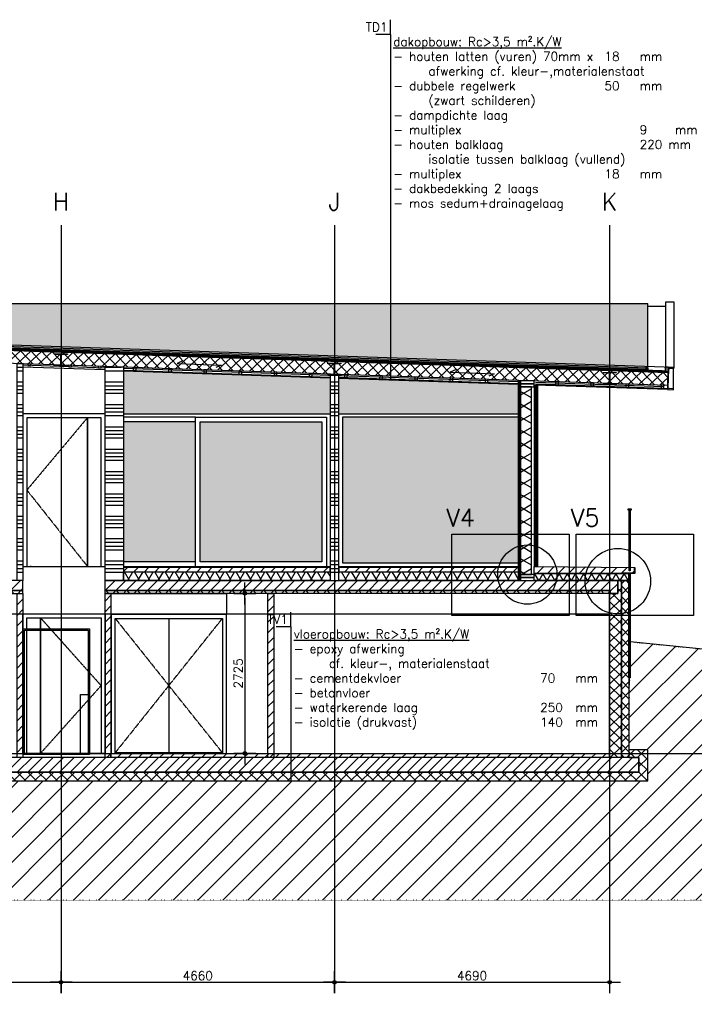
# Model space of a CAD drawing. Header units: millimetres. Extents: x -196137 to 115258, y -76805 to 9942.
# Tile 22 of 56: x 5657 to 17156, y -49082 to -32309. Entities that reach past the tile are written whole.
import ezdxf

# ---------------------------------------------------------------- set-up
doc = ezdxf.new("R2010")
doc.units = ezdxf.units.MM
doc.header["$LTSCALE"] = 0.5
doc.header["$PDMODE"] = 3
doc.header["$PDSIZE"] = 100
for name, pattern in [('ACAD_ISO07W100', [3, 0, -3]), ('CENTER2', [28.575, 19.05, -3.175, 3.175, -3.175]), ('HIDDEN2', [4.7625, 3.175, -1.5875])]:
    doc.linetypes.add(name, pattern=pattern)
for name, color, linetype in [('arc. 253', 253, 'Continuous'), ('arc. 254', 254, 'Continuous'), ('arc. 9', 9, 'Continuous'), ('arc. maaiveld', 12, 'Continuous'), ('detailaanduiding', 4, 'Continuous'), ('inrichting terrein', 7, 'ACAD_ISO07W100'), ('maat 1.5mm', 210, 'Continuous'), ('pen 0.05mm', 7, 'Continuous'), ('pen 0.10mm', 6, 'Continuous'), ('pen 0.15mm', 1, 'Continuous'), ('pen 0.20mm', 2, 'Continuous'), ('pen 0.30mm', 3, 'Continuous'), ('stramien', 9, 'CENTER2'), ('tekst 1.5mm', 210, 'Continuous'), ('tekst 3.0mm', 200, 'Continuous'), ('tekstblocks', 6, 'Continuous')]:
    doc.layers.add(name, color=color, linetype=linetype)
doc.layers.add('hulplijn', color=140, linetype='Continuous', plot=False)
doc.styles.add('1.5mm tekst', font='romans.shx', dxfattribs={"height": 1.5})
doc.styles.add('3.0mm tekst', font='romans.shx', dxfattribs={"height": 3})
doc.dimstyles.new('1.5mm maat', dxfattribs={"dimscale": 0, "dimtxt": 1.5, "dimasz": 0.75, "dimexe": 1.25, "dimexo": 0.625, "dimgap": 0.375, "dimtad": 1, "dimdec": 0, "dimtxsty": '1.5mm tekst', "dimblk": 'dot maatlijn-GVA', "dimcen": 2.5, "dimse1": 1, "dimse2": 1, "dimclrd": 7, "dimclrt": 256, "dimadec": 0, "dimazin": 0, "dimtfac": 1, "dimtdec": 0, "dimtmove": 0, "dimatfit": 3, "dimfxl": 1, "dimarcsym": 0})
pattern_1 = [(45, (-1501.06, 0), (-89.80256, 89.80256), [])]
pattern_2 = [(45, (-1501.06, 0), (-89.80256, 89.80256), []), (135, (-1501.06, 0), (-89.80256, -89.80256), [])]
pattern_3 = [(0, (-1501.06, 0), (9e-14, 381), []), (0, (-1437.56, -63.5), (9e-14, 381), []), (0, (-1374.06, -127), (9e-14, 381), []), (0, (-1310.56, -190.5), (9e-14, 381), [])]
pattern_4 = [(45, (-1501.06, 10), (-89.80256, 89.80256), [])]

# ---------------------------------------------------------------- blocks, each defined once
blk = doc.blocks.new('*U181')
at = {"layer": 'arc. 9'}
h = blk.add_hatch(dxfattribs=at)
h.set_pattern_fill('_USER', color=256, scale=149.952496, angle=59.9971, style=0, pattern_type=0)
h.set_pattern_definition([(59.997, (2841.43, 149.97), (-129.859, 74.983), [])])
h.paths.add_polyline_path([(0, 0), (0, 150), (3520, 150), (3520, 0)])
h = blk.add_hatch(dxfattribs=at)
h.set_pattern_fill('_USER', color=256, scale=149.952496, angle=119.9971, style=0, pattern_type=0)
h.set_pattern_definition([(119.997, (2841.43, 149.97), (-129.8664, -74.97), [])])
h.paths.add_polyline_path([(0, 0), (0, 150), (3520, 150), (3520, 0)])
at = {"layer": 'pen 0.10mm'}
blk.add_lwpolyline([(0, 0), (0, 150), (3520, 150), (3520, 0)], close=True, dxfattribs=at)
blk = doc.blocks.new('*U272')
at = {"layer": 'arc. 9'}
h = blk.add_hatch(dxfattribs=at)
h.set_pattern_fill('_USER', color=256, scale=149.952496, angle=59.9971, style=0, pattern_type=0)
h.set_pattern_definition([(59.997, (2385.43, 149.97), (-129.859, 74.983), [])])
h.paths.add_polyline_path([(0, 0), (0, 150), (3064, 150), (3064, 0)])
h = blk.add_hatch(dxfattribs=at)
h.set_pattern_fill('_USER', color=256, scale=149.952496, angle=119.9971, style=0, pattern_type=0)
h.set_pattern_definition([(119.997, (2385.43, 149.97), (-129.866, -74.97), [])])
h.paths.add_polyline_path([(0, 0), (0, 150), (3064, 150), (3064, 0)])
at = {"layer": 'pen 0.10mm'}
blk.add_lwpolyline([(0, 0), (0, 150), (3064, 150), (3064, 0)], close=True, dxfattribs=at)
blk = doc.blocks.new('aanzicht liftdeur')
at = {"layer": 'pen 0.05mm', "linetype": 'Continuous'}
for q in [(380, 0), (1280, 0)]:
    blk.add_line((1260, 0), q, dxfattribs=at)
at = {"layer": 'pen 0.05mm'}
for points in [[(0, 2375), (1400, 2375), (1400, 0), (0, 0)], [(67, 2308), (1333, 2308), (1333, 0), (67, 0)], [(300, 2308), (1333, 2308), (1333, 0), (300, 0)]]:
    blk.add_lwpolyline(points, close=True, dxfattribs=at)
at = {"layer": 'pen 0.05mm', "linetype": 'Continuous'}
blk.add_lwpolyline([(300, 0), (67, 0), (67, 2308), (300, 2308)], close=True, dxfattribs=at)
at = {"layer": 'pen 0.05mm', "linetype": 'HIDDEN2'}
blk.add_lwpolyline([(300, 2308), (1333, 1154), (300, 0)], dxfattribs=at)
blk = doc.blocks.new('*U184')
at = {"layer": 'arc. 9'}
h = blk.add_hatch(color=256, dxfattribs=at)
edge = h.paths.add_edge_path()
edge.add_line((-110, 0), (-110, -11))
edge.add_line((-110, -11), (-21.5, -11))
edge.add_arc((-21.5, -29), 18, 0, 90, ccw=False)
edge.add_line((-3.5, -29), (-3.5, -181))
edge.add_arc((-21.5, -181), 18, -90, 0, ccw=False)
edge.add_line((-21.5, -199), (-110, -199))
edge.add_line((-110, -199), (-110, -210))
edge.add_line((-110, -210), (110, -210))
edge.add_line((110, -210), (110, -199))
edge.add_line((110, -199), (21.5, -199))
edge.add_arc((21.5, -181), 18, 180, 270, ccw=False)
edge.add_line((3.5, -181), (3.5, -29))
edge.add_arc((21.5, -29), 18, 90, 180, ccw=False)
edge.add_line((21.5, -11), (110, -11))
edge.add_line((110, -11), (110, 0))
edge.add_line((110, 0), (-110, 0))
at = {"layer": 'pen 0.20mm'}
blk.add_lwpolyline([(-110, 0), (-110, -11), (-21.5, -11, -0.4142136), (-3.5, -29), (-3.5, -181, -0.4142136), (-21.5, -199), (-110, -199), (-110, -210), (110, -210), (110, -199), (21.5, -199, -0.4142136), (3.5, -181), (3.5, -29, -0.4142136), (21.5, -11), (110, -11), (110, 0)], format="xyb", close=True, dxfattribs=at)
blk = doc.blocks.new('dot maatlijn-GVA')
at = {"layer": 'maat 1.5mm'}
h = blk.add_hatch(color=7, dxfattribs=at)
edge = h.paths.add_edge_path()
edge.add_arc((0, 0), 0.4, 0, 360)
at = {"layer": 'maat 1.5mm', "color": 7}
for points in [[(0, 2.5), (0, -2.5)], [(-2.5, 0), (2.5, 0)]]:
    blk.add_lwpolyline(points, dxfattribs=at)
blk.add_circle((0, 0), 0.4, dxfattribs=at)
blk = doc.blocks.new('*D201')
at = {"layer": 'defpoints', "color": 0, "transparency": 16777216}
for p in [(8844, -42082), (8844, -44807), (9495, -44807)]:
    blk.add_point(p, dxfattribs=at)
at = {"layer": 'maat 1.5mm', "color": 7, "lineweight": -2, "transparency": 16777216}
blk.add_line((9495, -42157), (9495, -44732), dxfattribs=at)
at = {"layer": 'maat 1.5mm', "color": 7, "lineweight": -2, "transparency": 16777216, "xscale": 75, "yscale": 75, "zscale": 75}
for p, rotation in [((9495, -42082), 90), ((9495, -44807), 270)]:
    blk.add_blockref('dot maatlijn-GVA', p, dxfattribs=dict(at, rotation=rotation))
at = {"layer": 'maat 1.5mm', "transparency": 16777216, "insert": (9382, -43445), "char_height": 150, "attachment_point": 5, "rotation": 90, "style": '1.5mm tekst'}
blk.add_mtext('2725', dxfattribs=at)
blk = doc.blocks.new('*D200')
at = {"layer": 'defpoints', "color": 0, "transparency": 16777216}
for p in [(6276, -39022), (4562, -41622), (6276, -41622)]:
    blk.add_point(p, dxfattribs=at)
at = {"layer": 'maat 1.5mm', "color": 7, "lineweight": -2, "transparency": 16777216}
blk.add_line((4562, -39097), (4562, -41547), dxfattribs=at)
at = {"layer": 'maat 1.5mm', "color": 7, "lineweight": -2, "transparency": 16777216, "xscale": 75, "yscale": 75, "zscale": 75}
for p, rotation in [((4562, -39022), 90), ((4562, -41622), 270)]:
    blk.add_blockref('dot maatlijn-GVA', p, dxfattribs=dict(at, rotation=rotation))
at = {"layer": 'maat 1.5mm', "transparency": 16777216, "insert": (4450, -40322), "char_height": 150, "attachment_point": 5, "rotation": 90, "style": '1.5mm tekst'}
blk.add_mtext('2600', dxfattribs=at)
blk = doc.blocks.new('*D195')
at = {"layer": 'defpoints', "color": 0, "transparency": 16777216}
for p in [(1702, -48707), (6362, -48707), (6362, -48707)]:
    blk.add_point(p, dxfattribs=at)
at = {"layer": 'maat 1.5mm', "color": 7, "lineweight": -2, "transparency": 16777216}
blk.add_line((1777, -48707), (6287, -48707), dxfattribs=at)
at = {"layer": 'maat 1.5mm', "color": 7, "lineweight": -2, "transparency": 16777216, "xscale": 75, "yscale": 75, "zscale": 75, "rotation": 180}
blk.add_blockref('dot maatlijn-GVA', (1702, -48707), dxfattribs=at)
at = {"layer": 'maat 1.5mm', "color": 7, "lineweight": -2, "transparency": 16777216, "xscale": 75, "yscale": 75, "zscale": 75}
blk.add_blockref('dot maatlijn-GVA', (6362, -48707), dxfattribs=at)
at = {"layer": 'maat 1.5mm', "transparency": 16777216, "insert": (4032, -48595), "char_height": 150, "attachment_point": 5, "style": '1.5mm tekst'}
blk.add_mtext('4660', dxfattribs=at)
blk = doc.blocks.new('*D194')
at = {"layer": 'defpoints', "color": 0, "transparency": 16777216}
for p in [(6362, -48707), (11022, -48707), (11022, -49082)]:
    blk.add_point(p, dxfattribs=at)
at = {"layer": 'maat 1.5mm', "color": 7, "lineweight": -2, "transparency": 16777216}
blk.add_line((6437, -48707), (10947, -48707), dxfattribs=at)
at = {"layer": 'maat 1.5mm', "color": 7, "lineweight": -2, "transparency": 16777216, "xscale": 75, "yscale": 75, "zscale": 75, "rotation": 180}
blk.add_blockref('dot maatlijn-GVA', (6362, -48707), dxfattribs=at)
at = {"layer": 'maat 1.5mm', "color": 7, "lineweight": -2, "transparency": 16777216, "xscale": 75, "yscale": 75, "zscale": 75}
blk.add_blockref('dot maatlijn-GVA', (11022, -48707), dxfattribs=at)
at = {"layer": 'maat 1.5mm', "transparency": 16777216, "insert": (8692, -48595), "char_height": 150, "attachment_point": 5, "style": '1.5mm tekst'}
blk.add_mtext('4660', dxfattribs=at)
blk = doc.blocks.new('*D193')
at = {"layer": 'defpoints', "color": 0, "transparency": 16777216}
for p in [(15712, -48707), (15712, -48707), (11022, -49082)]:
    blk.add_point(p, dxfattribs=at)
at = {"layer": 'maat 1.5mm', "color": 7, "lineweight": -2, "transparency": 16777216}
blk.add_line((11097, -48707), (15637, -48707), dxfattribs=at)
at = {"layer": 'maat 1.5mm', "color": 7, "lineweight": -2, "transparency": 16777216, "xscale": 75, "yscale": 75, "zscale": 75, "rotation": 180}
blk.add_blockref('dot maatlijn-GVA', (11022, -48707), dxfattribs=at)
at = {"layer": 'maat 1.5mm', "color": 7, "lineweight": -2, "transparency": 16777216, "xscale": 75, "yscale": 75, "zscale": 75}
blk.add_blockref('dot maatlijn-GVA', (15712, -48707), dxfattribs=at)
at = {"layer": 'maat 1.5mm', "transparency": 16777216, "insert": (13367, -48595), "char_height": 150, "attachment_point": 5, "style": '1.5mm tekst'}
blk.add_mtext('4690', dxfattribs=at)
blk = doc.blocks.new('*U241')
at = {"layer": 'arc. 9'}
h = blk.add_hatch(color=256, dxfattribs=at)
h.dxf.hatch_style = 1
edge = h.paths.add_edge_path()
edge.add_line((14, -345), (14, -35))
edge.add_arc((30, -35), 16, 92.8624, 180, ccw=False)
edge.add_line((29, -19), (94, -16))
edge.add_arc((94, -8), 8, 272.8624, 360)
edge.add_line((102, -8), (102, 0))
edge.add_line((102, 0), (0, 0))
edge.add_line((0, 0), (0, -380))
edge.add_line((0, -380), (102, -380))
edge.add_line((102, -380), (102, -372))
edge.add_arc((94, -372), 8, 360, 447.1376)
edge.add_line((94, -364), (29, -361))
edge.add_arc((30, -345), 16, 180, 267.1376, ccw=False)
at = {"layer": 'pen 0.20mm', "linetype": 'ByBlock'}
blk.add_lwpolyline([(14, -345), (14, -35, -0.399656), (29, -19), (94, -16, 0.399656), (102, -8), (102, 0), (0, 0), (0, -380), (102, -380), (102, -372, 0.399656), (94, -364), (29, -361, -0.399656)], format="xyb", close=True, dxfattribs=at)
blk = doc.blocks.new('opsluitprofiel')
at = {"layer": 'arc. 9'}
h = blk.add_hatch(color=256, dxfattribs=at)
h.dxf.hatch_style = 1
h.paths.add_polyline_path([(0, 30), (0, 25), (1, 25), (1, 30)])
h.paths.add_polyline_path([(35, 40), (40, 40), (40, 39), (35, 39)])
h.paths.add_polyline_path([(20, 40), (25, 40), (25, 39), (20, 39)])
h.paths.add_polyline_path([(5, 40), (10, 40), (10, 39), (5, 39)])
h.paths.add_polyline_path([(0, 0), (0, -5), (1, -5), (1, 0)])
h.paths.add_polyline_path([(0, 15), (0, 10), (1, 10), (1, 15)])
h.paths.add_polyline_path([(116, -4), (121, -4), (121, -5), (116, -5)])
h.paths.add_polyline_path([(101, -4), (106, -4), (106, -5), (101, -5)])
h.paths.add_polyline_path([(86, -4), (91, -4), (91, -5), (86, -5)])
h.paths.add_polyline_path([(71, -4), (76, -4), (76, -5), (71, -5)])
h.paths.add_polyline_path([(56, -4), (61, -4), (61, -5), (56, -5)])
h.paths.add_polyline_path([(41, -4), (46, -4), (46, -5), (41, -5)])
h.paths.add_polyline_path([(26, -4), (31, -4), (31, -5), (26, -5)])
h.paths.add_polyline_path([(11, -4), (16, -4), (16, -5), (11, -5)])
at = {"layer": 'pen 0.05mm'}
blk.add_lwpolyline([(40, 40), (0, 40), (0, -5), (121, -5), (121, -4), (1, -4), (1, 39), (40, 39)], close=True, dxfattribs=at)
at = {"layer": 'pen 0.10mm'}
for points in [[(0, 30), (0, 25), (1, 25), (1, 30)], [(0, 15), (0, 10), (1, 10), (1, 15)], [(0, 0), (0, -5), (1, -5), (1, 0)], [(5, 40), (10, 40), (10, 39), (5, 39)], [(20, 40), (25, 40), (25, 39), (20, 39)], [(35, 40), (40, 40), (40, 39), (35, 39)], [(11, -4), (16, -4), (16, -5), (11, -5)], [(26, -4), (31, -4), (31, -5), (26, -5)], [(41, -4), (46, -4), (46, -5), (41, -5)], [(56, -4), (61, -4), (61, -5), (56, -5)], [(71, -4), (76, -4), (76, -5), (71, -5)], [(86, -4), (91, -4), (91, -5), (86, -5)], [(101, -4), (106, -4), (106, -5), (101, -5)], [(116, -4), (121, -4), (121, -5), (116, -5)]]:
    blk.add_lwpolyline(points, close=True, dxfattribs=at)
blk = doc.blocks.new('TV01')
at = {"layer": 'hulplijn'}
for points in [[(0, 0), (0, 2.5)], [(0, 0), (-2.5, 0)]]:
    blk.add_lwpolyline(points, dxfattribs=at)
at = {"layer": 'hulplijn', "insert": (-0.5, 0.5), "char_height": 1.5, "attachment_point": 9, "style": '1.5mm tekst'}
blk.add_mtext_dynamic_manual_height_columns('TV1', width=6266.3931, gutter_width=500, heights=[0], dxfattribs=at)
at = {"layer": 'tekst 1.5mm', "insert": (0.5, -0.5), "char_height": 1.5, "width": 59.9125, "attachment_point": 1, "style": '1.5mm tekst'}
blk.add_mtext('{\\Lvloeropbouw: Rc>3,5 m².K/W\\P}- epoxy afwerking\\P^Icf. kleur-, materialenstaat\\P- cementdekvloer^I^I^I^I70^Imm\\P- betonvloer\\P- waterkerende laag^I^I^I^I250^Imm\\P- isolatie (drukvast)^I^I^I^I140^Imm', dxfattribs=at)
blk = doc.blocks.new('TD01')
at = {"layer": 'hulplijn'}
for points in [[(0, 0), (0, 2.5)], [(0, 0), (-2.5, 0)]]:
    blk.add_lwpolyline(points, dxfattribs=at)
at = {"layer": 'hulplijn', "insert": (-0.5, 0.5), "char_height": 1.5, "attachment_point": 9, "style": '1.5mm tekst'}
blk.add_mtext_dynamic_manual_height_columns('TD1', width=6266.3931, gutter_width=500, heights=[0], dxfattribs=at)
at = {"layer": 'tekst 1.5mm', "insert": (0.5, -0.5), "char_height": 1.5, "width": 59.9125, "attachment_point": 1, "style": '1.5mm tekst'}
blk.add_mtext('{\\Ldakopbouw: Rc>3,5 m².K/W\\P}- houten latten (vuren) 70mm x^I18^Imm\\P^Iafwerking cf. kleur-,materialenstaat\\P- dubbele regelwerk ^I^I^I50^Imm^I\\P^I(zwart schilderen)\\P- dampdichte laag\\P- multiplex ^I^I^I^I^I9^Imm\\P- houten balklaag ^I^I^I^I220 mm\\P^Iisolatie tussen balklaag (vullend) \\P- multiplex^I^I^I^I^I18^Imm\\P- dakbedekking 2 laags\\P- mos sedum+drainagelaag', dxfattribs=at)
blk = doc.blocks.new('*U275')
at = {"layer": 'arc. 9'}
h = blk.add_hatch(dxfattribs=at)
h.set_pattern_fill('_USER', color=256, scale=189.939825, angle=59.9971, style=0, pattern_type=0)
h.set_pattern_definition([(59.997, (2339.4, 189.96), (-164.488, 94.978), [])])
h.paths.add_polyline_path([(0, 0), (0, 190), (3199, 190), (3199, 0)])
h = blk.add_hatch(dxfattribs=at)
h.set_pattern_fill('_USER', color=256, scale=189.939825, angle=119.9971, style=0, pattern_type=0)
h.set_pattern_definition([(119.997, (2339.4, 189.96), (-164.497, -94.962), [])])
h.paths.add_polyline_path([(0, 0), (0, 190), (3199, 190), (3199, 0)])
at = {"layer": 'pen 0.10mm'}
blk.add_lwpolyline([(0, 0), (0, 190), (3199, 190), (3199, 0)], close=True, dxfattribs=at)
blk = doc.blocks.new('*U271')
at = {"layer": 'pen 0.05mm'}
blk.add_lwpolyline([(0, -303), (40, -303), (40, 2781), (0, 2781)], close=True, dxfattribs=at)
at = {"layer": 'pen 0.10mm'}
blk.add_lwpolyline([(12, -303), (15, -303), (15, 2781), (12, 2781)], close=True, dxfattribs=at)
blk = doc.blocks.new('aanzicht-liftdeur-verd')
at = {"layer": 'pen 0.05mm', "linetype": 'Continuous'}
for q in [(120, 0), (1020, 0)]:
    blk.add_line((140, 0), q, dxfattribs=at)
at = {"layer": 'pen 0.05mm'}
for points in [[(1400, 2600), (0, 2600), (0, 0), (1400, 0)], [(1100, 2533), (67, 2533), (67, 0), (1100, 0)], [(1333, 2533), (67, 2533), (67, 0), (1333, 0)]]:
    blk.add_lwpolyline(points, close=True, dxfattribs=at)
at = {"layer": 'pen 0.05mm', "linetype": 'HIDDEN2'}
blk.add_lwpolyline([(1100, 2533), (67, 1300), (1100, 0)], dxfattribs=at)
at = {"layer": 'pen 0.05mm', "linetype": 'Continuous'}
blk.add_lwpolyline([(1100, 0), (1333, 0), (1333, 2533), (1100, 2533)], close=True, dxfattribs=at)
blk = doc.blocks.new('*U282')
at = {"layer": 'arc. 9'}
h = blk.add_hatch(dxfattribs=at)
h.set_pattern_fill('_USER', color=256, scale=119.961997, angle=59.9971, style=0, pattern_type=0)
h.set_pattern_definition([(59.997, (1072.14, 119.97), (-103.887, 59.986), [])])
h.paths.add_polyline_path([(0, 0), (0, 120), (1615, 120), (1615, 0)])
h = blk.add_hatch(dxfattribs=at)
h.set_pattern_fill('_USER', color=256, scale=119.961997, angle=119.9971, style=0, pattern_type=0)
h.set_pattern_definition([(119.997, (1072.14, 119.97), (-103.893, -59.976), [])])
h.paths.add_polyline_path([(0, 0), (0, 120), (1615, 120), (1615, 0)])
at = {"layer": 'pen 0.10mm'}
blk.add_lwpolyline([(0, 0), (0, 120), (1615, 120), (1615, 0)], close=True, dxfattribs=at)

msp = doc.modelspace()

# ---------------------------------------------------------------- hatches: boundary and pattern name
at = {"layer": 'arc. 253'}
h = msp.add_hatch(color=256, dxfattribs=at)
h.dxf.hatch_style = 1
h.paths.add_polyline_path([(16362.5, -38240), (16362.5, -37145.2), (-16238.1, -37145.2)])
at = {"layer": 'arc. 254'}
h = msp.add_hatch(color=256, dxfattribs=at)
h.dxf.hatch_style = 1
h.paths.add_polyline_path([(10947.1, -38415.4), (7427.1, -38297.2), (7427.1, -39022.1), (10947.1, -39022.1)])
h = msp.add_hatch(color=256, dxfattribs=at)
h.dxf.hatch_style = 1
h.paths.add_polyline_path([(11097.1, -38420.4), (11097.1, -39022.1), (14161.1, -39022.1), (14161.1, -38523.3)])
h = msp.add_hatch(color=256, dxfattribs=at)
h.dxf.hatch_style = 1
h.paths.add_polyline_path([(8652.1, -39162.1), (7427.1, -39162.1), (7427.1, -41542.1), (8652.1, -41542.1)])
h = msp.add_hatch(color=256, dxfattribs=at)
h.dxf.hatch_style = 1
h.paths.add_polyline_path([(8732.1, -41542.1), (10807.1, -41542.1), (10807.1, -39162.1), (8732.1, -39162.1)])
h = msp.add_hatch(color=256, dxfattribs=at)
h.dxf.hatch_style = 1
h.paths.add_polyline_path([(11157.1, -39082.1), (11157.1, -41562.1), (14161.1, -41562.1), (14161.1, -39082.1)])
at = {"layer": 'arc. 9'}
h = msp.add_hatch(dxfattribs=at)
h.set_pattern_fill('ANSI37', color=256, scale=2, angle=-1.92356)
h.set_pattern_definition([(43.076436, (-54767.101, 15830.603), (-4.33688123, 4.63831447), []), (133.076436, (-54767.101, 15830.603), (-4.63831447, -4.33688123), [])])
h.paths.add_polyline_path([(16361.5, -38270), (-16238.1, -37175.2), (-16238.1, -37185.2), (16361.1, -38280)])
h = msp.add_hatch(dxfattribs=at)
h.set_pattern_fill('ANSI37', color=256, scale=40, angle=-1.92356)
h.set_pattern_definition([(43.07644, (69821.02, 2040.05), (-86.73762, 92.76629), []), (133.07644, (69821.02, 2040.05), (-92.76629, -86.73762), [])])
h.paths.add_polyline_path([(16699.8, -38539.5), (-16237.6, -37433.3), (-16238, -37213.2), (16707.1, -38319.7)])
h = msp.add_hatch(dxfattribs=at)
h.set_pattern_fill('ANSI34', color=256, scale=20, angle=315, style=0)
h.set_pattern_definition(pattern_3)
h.paths.add_polyline_path([(5612.1, -38167.2), (5712.1, -38170.5), (5712.1, -41862.1), (5612.1, -41862.1)])
h = msp.add_hatch(dxfattribs=at)
h.set_pattern_fill('ANSI34', color=256, scale=20, angle=315, style=0)
h.set_pattern_definition(pattern_3)
h.paths.add_polyline_path([(7112.1, -38217.5), (7427.1, -38228.1), (7427.1, -41862.1), (7112.1, -41862.1)])
h = msp.add_hatch(dxfattribs=at)
h.set_pattern_fill('ANSI34', color=256, scale=20, angle=315, style=0)
h.set_pattern_definition(pattern_3)
h.paths.add_polyline_path([(10947.1, -41862.1), (11097.1, -41862.1), (11097.1, -38368.7), (10947.1, -38368.7)])
h = msp.add_hatch(dxfattribs=at)
h.set_pattern_fill('ANSI31', color=256, scale=40)
h.set_pattern_definition(pattern_4)
h.paths.add_polyline_path([(7427.1, -41712.1), (10947.1, -41712.1), (10947.1, -41642.1), (7427.1, -41642.1)])
h = msp.add_hatch(dxfattribs=at)
h.set_pattern_fill('ANSI31', color=256, scale=40)
h.set_pattern_definition(pattern_4)
h.paths.add_polyline_path([(11097.1, -41712.1), (14161.1, -41712.1), (14161.1, -41642.1), (11097.1, -41642.1)])
h = msp.add_hatch(dxfattribs=at)
h.set_pattern_fill('ANSI31', color=256, scale=40)
h.paths.add_polyline_path([(16142.1, -41742.1), (14427.1, -41742.1), (14427.1, -41622.1), (16142.1, -41642.1)])
h = msp.add_hatch(dxfattribs=at)
h.set_pattern_fill('ANSI37', color=256, scale=40)
h.paths.add_polyline_path([(16042.1, -44747.1), (16042.1, -44877.1), (16212.1, -44877.1), (16212.1, -45127.1), (7411.1, -45127.1), (5411.1, -45127.1), (-26787.9, -45127.1), (-26787.9, -44877.1), (-26487.9, -44877.1), (-26487.9, -41912.1), (-26487.9, -41862.1), (-26617.9, -41862.1), (-26617.9, -44727.1), (-26937.9, -44727.1), (-26937.9, -45277.1), (5291.1, -45277.1), (7531.1, -45277.1), (16362.1, -45277.1), (16362.1, -44747.1)])
h = msp.add_hatch(dxfattribs=at)
h.set_pattern_fill('ANSI31', color=256, scale=40)
h.set_pattern_definition(pattern_1)
h.paths.add_polyline_path([(-26427.9, -42082.1), (-26297.9, -42082.1), (-26297.9, -42032.1), (5712.1, -42032.1), (5712.1, -41862.1), (-26427.9, -41862.1)])
h = msp.add_hatch(dxfattribs=at)
h.set_pattern_fill('ANSI31', color=256, scale=40)
h.set_pattern_definition(pattern_1)
h.paths.add_polyline_path([(15852.1, -42082.1), (15722.1, -42082.1), (15722.1, -42032.1), (7112.1, -42032.1), (7112.1, -41862.1), (15852.1, -41862.1)])
h = msp.add_hatch(dxfattribs=at)
h.set_pattern_fill('ANSI37', color=256, scale=40)
h.set_pattern_definition([(45, (-48419.87, 0), (-89.80256, 89.80256), []), (135, (-48419.87, 0), (-89.80256, -89.80256), [])])
h.paths.add_polyline_path([(15912.1, -44877.1), (15712.1, -44877.1), (15712.1, -42082.1), (15852.1, -42082.1), (15852.1, -41862.1), (15912.1, -41862.1)])
h = msp.add_hatch(dxfattribs=at)
h.set_pattern_fill('ANSI37', color=256, scale=40)
h.paths.add_polyline_path([(15912.1, -41862.1), (16042.1, -41862.1), (16042.1, -44877.1), (15912.1, -44877.1)])
h = msp.add_hatch(dxfattribs=at)
h.set_pattern_fill('ANSI37', color=256, scale=40)
h.set_pattern_definition(pattern_2)
h.paths.add_polyline_path([(-26297.9, -42082.1), (5712.1, -42082.1), (5712.1, -42032.1), (-26297.9, -42032.1)])
h = msp.add_hatch(dxfattribs=at)
h.set_pattern_fill('ANSI31', color=256, scale=40, style=0)
h.set_pattern_definition(pattern_1)
h.paths.add_polyline_path([(5612.1, -42082.1), (5712.1, -42082.1), (5712.1, -44877.1), (5612.1, -44877.1)])
h = msp.add_hatch(dxfattribs=at)
h.set_pattern_fill('ANSI37', color=256, scale=40)
h.set_pattern_definition(pattern_2)
h.paths.add_polyline_path([(15722.1, -42082.1), (7112.1, -42082.1), (7112.1, -42032.1), (15722.1, -42032.1)])
h = msp.add_hatch(dxfattribs=at)
h.set_pattern_fill('ANSI31', color=256, scale=40, style=0)
h.set_pattern_definition(pattern_1)
h.paths.add_polyline_path([(7112.1, -42082.1), (7212.1, -42082.1), (7212.1, -44877.1), (7112.1, -44877.1)])
h = msp.add_hatch(dxfattribs=at)
h.set_pattern_fill('ANSI31', color=256, scale=40, style=0)
h.set_pattern_definition([(45, (1273.94, 0), (-89.80256, 89.80256), [])])
h.paths.add_polyline_path([(9887.1, -42082.1), (9987.1, -42082.1), (9987.1, -44877.1), (9887.1, -44877.1)])
h = msp.add_hatch(dxfattribs=at)
h.set_pattern_fill('ANSI31', color=256, scale=40)
h.set_pattern_definition([(45, (-1501.06, 20), (-89.80256, 89.80256), [])])
h.paths.add_polyline_path([(16212.1, -44877.1), (5712.1, -44877.1), (5711.1, -44877.1), (-26787.9, -44877.1), (-26787.9, -45127.1), (5411.1, -45127.1), (7411.1, -45127.1), (16212.1, -45127.1)])
h = msp.add_hatch(dxfattribs=at)
h.set_pattern_fill('ANSI31', color=256, scale=40)
h.set_pattern_definition(pattern_1)
h.paths.add_polyline_path([(7212.1, -44807.1), (15712.1, -44807.1), (15712.1, -44877.1), (7212.1, -44877.1)])
at = {"layer": 'arc. maaiveld'}
h = msp.add_hatch(color=256, dxfattribs=at)
h.dxf.hatch_style = 1
h.paths.add_polyline_path([(16361.5, -38270), (-16238.1, -37175.2), (-16238.2, -37145.1), (16362.5, -38240)])
at = {"layer": 'inrichting terrein', "ltscale": 0.5}
h = msp.add_hatch(dxfattribs=at)
h.set_pattern_fill('_USER', color=256, scale=300, angle=45, style=0, pattern_type=0)
h.set_pattern_definition([(45, (0, 0), (-212.132, 212.132), [])])
h.paths.add_polyline_path([(-38256.8, -43957.1), (-36767, -43957.1), (-35737.9, -43977.1), (-31262.9, -42994), (-26787.9, -42050.9), (-26787.9, -41652.1), (-26637.9, -41652.1), (-26737.9, -44727.1), (-26937.9, -44727.1), (-26937.9, -45277.1), (16362.1, -45277.1), (16362.1, -44747.1), (16042.1, -44747.1), (16062.1, -42907), (23981.1, -43707.1), (23981.1, -47307.1), (-38256.8, -47307.1)])

# ---------------------------------------------------------------- linework, layer by layer
at = {"layer": 'arc. maaiveld'}
msp.add_lwpolyline([(16361.5, -38270), (-16238.1, -37175.2), (-16238.2, -37145.1), (16362.5, -38240)], close=True, dxfattribs=at)
at = {"layer": 'detailaanduiding'}
for points in [[(13020.2, -41072.7), (15020.2, -41072.7), (15020.2, -42457.7), (13020.2, -42457.7)], [(15143.7, -41072.7), (17143.7, -41072.7), (17143.7, -42457.7), (15143.7, -42457.7)]]:
    msp.add_lwpolyline(points, close=True, dxfattribs=at)
at = {"layer": 'hulplijn'}
msp.add_line((9114.1, -44797.1), (7284.1, -44797.1), dxfattribs=at)
msp.add_lwpolyline([(16812.1, -38232.1), (-16238.2, -37122.1), (-27387.9, -37537.1)], dxfattribs=at)
for centre, radius in [((14309.6, -41762.1), 505.2), ((15852.1, -41874.6), 557.8)]:
    msp.add_circle(centre, radius, dxfattribs=at)
at = {"layer": 'inrichting terrein'}
msp.add_lwpolyline([(-38256.8, -43957.1), (-36767, -43957.1), (-35737.9, -43977.1), (-31262.9, -42994), (-26787.9, -42050.9), (-26787.9, -41652.1), (-26637.9, -41652.1), (-26737.9, -44727.1), (-26937.9, -44727.1), (-26937.9, -45277.1), (16362.1, -45277.1), (16362.1, -44747.1), (16042.1, -44747.1), (16062.1, -42907), (23981.1, -43707.1), (23981.1, -47307.1), (-38256.8, -47307.1)], close=True, dxfattribs=at)
at = {"layer": 'pen 0.05mm'}
for p, q in [((-16238.1, -37145.2), (16362.5, -37145.2)), ((16362.5, -38240), (16362.5, -37145.2)), ((16362.5, -37187.1), (16662.1, -37187.1)), ((16799.4, -38611.9), (16799.4, -38247.8)), ((11097.1, -39022.1), (14161.1, -39022.1)), ((8652.1, -39082.1), (7427.1, -39082.1)), ((8652.1, -39162.1), (7427.1, -39162.1)), ((8652.1, -41542.1), (7427.1, -41542.1)), ((8199.1, -42507.1), (8199.1, -44797.1))]:
    msp.add_line(p, q, dxfattribs=at)
at = {"layer": 'pen 0.05mm', "linetype": 'HIDDEN2'}
msp.add_line((-20597.9, -42432.1), (15712.1, -42432.1), dxfattribs=at)
at = {"layer": 'pen 0.05mm'}
for points in [[(16812.1, -38232.1), (16812.1, -37122.1), (16662.1, -37122.1), (16662.1, -38227.1)], [(5712.1, -38220.5), (7112.1, -38267.6)], [(10947.1, -38371.3), (7427.1, -38253.1)], [(7427.1, -38278.1), (10947.1, -38396.4)], [(14161.1, -38479.3), (11097.1, -38376.4)], [(11097.1, -38401.4), (14161.1, -38504.3)], [(14447.1, -38513.9), (16637.3, -38587.5), (16638.1, -38562.5), (14447.1, -38488.9)], [(7427.1, -39022.1), (10947.1, -39022.1)], [(8652.1, -41622.1), (8652.1, -39082.1), (10887.1, -39082.1), (10887.1, -41622.1), (10887.1, -41622.1)], [(8732.1, -41542.1), (8732.1, -39162.1), (10807.1, -39162.1), (10807.1, -41542.1), (8732.1, -41542.1)], [(14161.1, -39082.1), (11157.1, -39082.1), (11157.1, -41562.1), (14161.1, -41562.1)]]:
    msp.add_lwpolyline(points, dxfattribs=at)
for points in [[(14174.1, -41862.1), (14161.1, -41862.1), (14161.1, -38463.2), (14174.1, -38463.2)], [(14427.1, -41622.1), (14447.1, -41622.1), (14447.1, -38538.3), (14427.1, -38538.3)], [(7217.1, -42082.1), (9181.1, -42082.1), (9181.1, -42440.1), (7217.1, -42440.1)], [(9181.1, -44807.1), (9181.1, -42440.1), (7217.1, -42440.1), (7217.1, -44807.1), (7284.1, -44807.1), (7284.1, -42507.1), (9114.1, -42507.1), (9114.1, -44807.1)]]:
    msp.add_lwpolyline(points, close=True, dxfattribs=at)
at = {"layer": 'pen 0.05mm', "linetype": 'HIDDEN2'}
for points in [[(7284.1, -42507.1), (8199.1, -43652.1), (7284.1, -44797.1)], [(9114.1, -44797.1), (8199.1, -43652.1), (9114.1, -42507.1)]]:
    msp.add_lwpolyline(points, dxfattribs=at)
at = {"layer": 'pen 0.10mm', "linetype": 'HIDDEN2'}
for p, q in [((7427.1, -41622.1), (10947.1, -41622.1)), ((11097.1, -41622.1), (14161.1, -41622.1))]:
    msp.add_line(p, q, dxfattribs=at)
at = {"layer": 'pen 0.10mm'}
for points in [[(16699.8, -38539.5), (-16237.6, -37433.3), (-16238, -37213.2), (16707.1, -38319.7)], [(15912.1, -41862.1), (16042.1, -41862.1), (16042.1, -44877.1), (15912.1, -44877.1)]]:
    msp.add_lwpolyline(points, close=True, dxfattribs=at)
msp.add_lwpolyline([(5291.1, -45277.1), (7531.1, -45277.1), (7531.1, -45277.1), (16362.1, -45277.1), (16362.1, -44747.1), (16042.1, -44747.1), (16042.1, -44747.1), (16042.1, -44747.1), (16042.1, -44877.1), (16212.1, -44877.1), (16212.1, -45127.1), (7411.1, -45127.1), (7411.1, -45127.1), (5411.1, -45127.1)], dxfattribs=at)
at = {"layer": 'pen 0.15mm'}
for points in [[(16361.5, -38270), (-16238.1, -37175.2), (-16238.1, -37185.2), (16361.1, -38280)], [(16707.1, -38319.7), (-16238, -37213.2), (-16238.1, -37195.2), (16707.7, -38301.7)], [(5845.1, -38175), (5796.7, -38173.4), (5795.9, -38198.3), (5844.2, -38200)], [(6541.4, -38198.4), (6493, -38196.7), (6492.2, -38221.7), (6540.5, -38223.4)], [(7044.4, -38215.3), (6996, -38213.6), (6995.2, -38238.6), (7043.5, -38240.2)], [(7644, -38235.4), (7595.7, -38233.8), (7594, -38283.7), (7642.4, -38285.4)], [(16710.2, -38228.7), (16672.2, -38227.4), (16669.8, -38300.4), (16707.7, -38301.7)], [(8243.7, -38255.5), (8195.4, -38253.9), (8193.7, -38303.9), (8242, -38305.5)], [(8843.4, -38275.7), (8795, -38274.1), (8793.4, -38324), (8841.7, -38325.6)], [(9443, -38295.8), (9394.7, -38294.2), (9393, -38344.2), (9441.3, -38345.8)], [(10042.7, -38316), (9994.4, -38314.3), (9992.7, -38364.3), (10041, -38365.9)], [(10642.3, -38336.1), (10594, -38334.5), (10592.3, -38384.4), (10640.7, -38386.1)], [(11242, -38356.2), (11193.7, -38354.6), (11192, -38404.6), (11240.3, -38406.2)], [(11841.7, -38376.4), (11793.3, -38374.8), (11791.7, -38424.7), (11840, -38426.3)], [(12441.3, -38396.5), (12393, -38394.9), (12391.3, -38444.9), (12439.7, -38446.5)], [(13041, -38416.7), (12992.7, -38415), (12991, -38465), (13039.3, -38466.6)], [(13640.7, -38436.8), (13592.3, -38435.2), (13590.6, -38485.1), (13639, -38486.8)], [(14192.1, -41862.1), (14174.1, -41862.1), (14174.1, -38463.2), (14192.1, -38463.2)], [(14840, -38477.1), (14791.6, -38475.5), (14790, -38525.4), (14838.3, -38527)], [(15439.6, -38497.2), (15391.3, -38495.6), (15389.6, -38545.6), (15438, -38547.2)], [(16039.3, -38517.4), (15991, -38515.7), (15989.3, -38565.7), (16037.6, -38567.3)], [(16639, -38537.5), (16590.6, -38535.9), (16589, -38585.8), (16637.3, -38587.5)], [(16031.1, -40642), (16081.1, -40642), (16081.1, -40662), (16031.1, -40662)], [(16048.1, -40662), (16064.1, -40662), (16064.1, -41697.7), (16048.1, -41697.7)], [(7427.1, -41712.1), (10947.1, -41712.1), (10947.1, -41642.1), (7427.1, -41642.1)], [(11097.1, -41712.1), (14161.1, -41712.1), (14161.1, -41642.1), (11097.1, -41642.1)], [(16142.1, -41742.1), (14427.1, -41742.1), (14427.1, -41622.1), (16142.1, -41642.1)], [(16042.1, -41742.1), (16062.1, -41742.1), (16062.1, -43521.7), (16042.1, -43521.7)], [(5717.1, -42687.1), (6847.1, -42687.1), (6847.1, -44827.1), (5717.1, -44827.1)], [(5737.1, -42707.1), (6827.1, -42707.1), (6827.1, -44807.1), (5737.1, -44807.1)], [(6692.1, -43807.1), (6827.1, -43807.1), (6827.1, -44807.1), (6692.1, -44807.1)], [(7212.1, -44807.1), (15712.1, -44807.1), (15712.1, -44877.1), (7212.1, -44877.1)]]:
    msp.add_lwpolyline(points, close=True, dxfattribs=at)
for points in [[(7112.1, -38242.5), (5712.1, -38195.5)], [(5712.1, -38220.5), (7112.1, -38267.6)], [(7427.1, -38278.1), (10947.1, -38396.4)], [(10947.1, -38415.4), (7427.1, -38297.2)], [(11097.1, -38401.4), (14161.1, -38504.3)], [(14161.1, -38523.3), (11097.1, -38420.4)], [(14447.1, -38513.9), (16698.1, -38589.5), (16697.4, -38608.5), (14447.1, -38532.9)]]:
    msp.add_lwpolyline(points, dxfattribs=at)
at = {"layer": 'pen 0.20mm', "linetype": 'HIDDEN2'}
msp.add_line((-38256.8, -44807.1), (23981.1, -44807.1), dxfattribs=at)
at = {"layer": 'pen 0.20mm'}
for points in [[(5612.1, -38167.2), (5712.1, -38170.5), (5712.1, -41862.1), (5612.1, -41862.1)], [(7112.1, -38217.5), (7427.1, -38228.1), (7427.1, -41862.1), (7112.1, -41862.1)], [(10947.1, -41862.1), (11097.1, -41862.1), (11097.1, -38368.7), (10947.1, -38368.7)], [(14192.1, -38513.2), (14427.1, -38513.2), (14427.1, -38463.2), (14192.1, -38463.2)], [(14192.1, -38563.2), (14427.1, -38563.2), (14427.1, -38513.2), (14192.1, -38513.2)], [(14192.1, -41812.1), (14427.1, -41812.1), (14427.1, -41762.1), (14192.1, -41762.1)], [(-26427.9, -42082.1), (-26297.9, -42082.1), (-26297.9, -42032.1), (5712.1, -42032.1), (5712.1, -41862.1), (-26427.9, -41862.1)], [(15852.1, -42082.1), (15722.1, -42082.1), (15722.1, -42032.1), (7112.1, -42032.1), (7112.1, -41862.1), (15852.1, -41862.1)], [(14192.1, -41862.1), (14427.1, -41862.1), (14427.1, -41812.1), (14192.1, -41812.1)], [(15912.1, -44877.1), (15712.1, -44877.1), (15712.1, -42082.1), (15852.1, -42082.1), (15852.1, -41862.1), (15912.1, -41862.1)], [(5612.1, -42082.1), (5712.1, -42082.1), (5712.1, -44877.1), (5612.1, -44877.1)], [(7112.1, -42082.1), (7212.1, -42082.1), (7212.1, -44877.1), (7112.1, -44877.1)], [(9887.1, -42082.1), (9987.1, -42082.1), (9987.1, -44877.1), (9887.1, -44877.1)], [(16212.1, -44877.1), (16212.1, -44877.1), (5712.1, -44877.1), (5712.1, -44877.1), (5711.1, -44877.1), (5711.1, -44877.1), (-26787.9, -44877.1), (-26787.9, -44877.1), (-26787.9, -44877.1), (-26787.9, -44877.1), (-26787.9, -44877.1), (-26787.9, -45127.1), (5411.1, -45127.1), (7411.1, -45127.1), (7411.1, -45127.1), (16212.1, -45127.1), (16212.1, -44877.1), (16212.1, -44877.1), (16212.1, -44877.1)]]:
    msp.add_lwpolyline(points, close=True, dxfattribs=at)
for points in [[(8431.1, -38122.7), (8341.2, -38166.5), (9091.3, -38191.7), (9001.3, -38235.4)], [(13084.6, -38271.4), (12994.7, -38315.1), (13744.8, -38340.3), (13654.8, -38384.1)]]:
    msp.add_lwpolyline(points, dxfattribs=at)
at = {"layer": 'pen 0.20mm', "linetype": 'ByBlock'}
msp.add_lwpolyline([(16142.1, -41742.1), (15942.1, -41742.1), (15942.1, -41737.6, -0.4142136), (15945.6, -41734.1), (16127.6, -41734.1, 0.4142136), (16134.1, -41727.6), (16134.1, -41645.6, -0.4142136), (16137.6, -41642.1), (16142.1, -41642.1)], format="xyb", close=True, dxfattribs=at)
at = {"layer": 'pen 0.30mm', "linetype": 'HIDDEN2'}
msp.add_line((16664.9, -38295.2), (-16238.1, -37190.2), dxfattribs=at)
for points in [[(16669.2, -38227.3), (16669.2, -38227.3), (16666.9, -38297.3), (-16238.1, -37192.2), (-27242.4, -37601.8), (-27245, -37531.8), (-27245, -37531.8)], [(16515.1, -38288.2), (16665, -38293.2), (16667.3, -38224.3), (16812.2, -38229.1)]]:
    msp.add_lwpolyline(points, dxfattribs=at)
at = {"layer": 'pen 0.30mm'}
for points in [[(-26297.9, -42082.1), (5712.1, -42082.1), (5712.1, -42032.1), (-26297.9, -42032.1)], [(15722.1, -42082.1), (7112.1, -42082.1), (7112.1, -42032.1), (15722.1, -42032.1)]]:
    msp.add_lwpolyline(points, close=True, dxfattribs=at)
msp.add_lwpolyline([(23981.1, -43707.1), (16062.1, -42907)], dxfattribs=at)
at = {"layer": 'stramien'}
for p, q in [((6362.1, -35807.1), (6362.1, -48707.1)), ((11022.1, -35807.1), (11022.1, -48707.1)), ((15712.1, -35807.1), (15712.1, -48707.1))]:
    msp.add_line(p, q, dxfattribs=at)
at = {"layer": 'tekstblocks'}
for points in [[(11974.9, -32558.9), (11974.9, -38449.9)], [(10279, -42649.3), (10279, -45277.1)]]:
    msp.add_lwpolyline(points, dxfattribs=at)

# ---------------------------------------------------------------- block references
at = {"xscale": -1}
for p in [(6362.1, -38002.2), (11022.1, -38158.7), (15712.1, -38316.3)]:
    msp.add_blockref('*U184', p, dxfattribs=at)
for name, p, rotation in [('opsluitprofiel', (16362.2, -38279.1), 358.0764360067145), ('*U275', (14192.1, -41762.1), 269.9999991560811)]:
    msp.add_blockref(name, p, dxfattribs=dict(at, rotation=rotation))
for name, p, rotation in [('*U241', (16710.2, -38228.7), 358.0764360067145), ('*U181', (7427.1, -41862.1), 8.439190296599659e-07), ('*U272', (11097.1, -41862.1), 8.439190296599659e-07), ('*U282', (14427.1, -41862.1), 8.439190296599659e-07)]:
    msp.add_blockref(name, p, dxfattribs=dict(rotation=rotation))
for name, p in [('*U271', (14447.1, -41318.9)), ('aanzicht liftdeur', (5712.1, -44807.1))]:
    msp.add_blockref(name, p)
at = {"layer": 'pen 0.05mm'}
msp.add_blockref('aanzicht-liftdeur-verd', (5712.1, -41622.1), dxfattribs=at)
at = {"layer": 'tekstblocks', "xscale": 100, "yscale": 100, "zscale": 100}
for name, p in [('TD01', (11974.9, -32558.9)), ('TV01', (10279, -42649.3))]:
    msp.add_blockref(name, p, dxfattribs=at)

# ---------------------------------------------------------------- texts
at = {"layer": 'detailaanduiding', "char_height": 300, "width": 810, "attachment_point": 1, "style": '3.0mm tekst'}
for s, insert in [('V4', (12928.3, -40641.5)), ('V5', (15051.8, -40641.5))]:
    msp.add_mtext(s, dxfattribs=dict(at, insert=insert))
at = {"layer": 'tekst 3.0mm', "char_height": 300, "width": 763.995, "attachment_point": 8, "style": '3.0mm tekst'}
for s, insert in [('H', (6362.1, -35557.1)), ('J', (11022.1, -35557.1)), ('K', (15712.1, -35557.1))]:
    msp.add_mtext(s, dxfattribs=dict(at, insert=insert))

# ---------------------------------------------------------------- dimensions: what is measured, and where the dimension line sits
at = {"layer": 'maat 1.5mm'}
for base, p1, p2, picture, middle in [((4562.4, -41622.1), (6275.7, -39022.1), (6275.7, -41622.1), '*D200', (4449.9, -40322.1)), ((9494.6, -44807.1), (8844.3, -42082.1), (8844.3, -44807.1), '*D201', (9382.1, -43444.6))]:
    dim = msp.add_linear_dim(base=base, p1=p1, p2=p2, angle=90, dimstyle='1.5mm maat', dxfattribs=at)
    dim.commit()
    dim.dimension.update_dxf_attribs({"geometry": picture, "text_midpoint": middle})
for base, p1, p2, picture, middle in [((6362.1, -48707.1), (1702.1, -48707.1), (6362.1, -48707.1), '*D195', (4032.1, -48594.6)), ((11022.1, -48707.1), (6362.1, -48707.1), (11022.1, -49082.1), '*D194', (8692.1, -48594.6)), ((15712.1, -48707.1), (11022.1, -49082.1), (15712.1, -48707.1), '*D193', (13367.1, -48594.6))]:
    dim = msp.add_linear_dim(base=base, p1=p1, p2=p2, dimstyle='1.5mm maat', dxfattribs=at)
    dim.commit()
    dim.dimension.update_dxf_attribs({"geometry": picture, "text_midpoint": middle})

doc.saveas('drawing.dxf')
